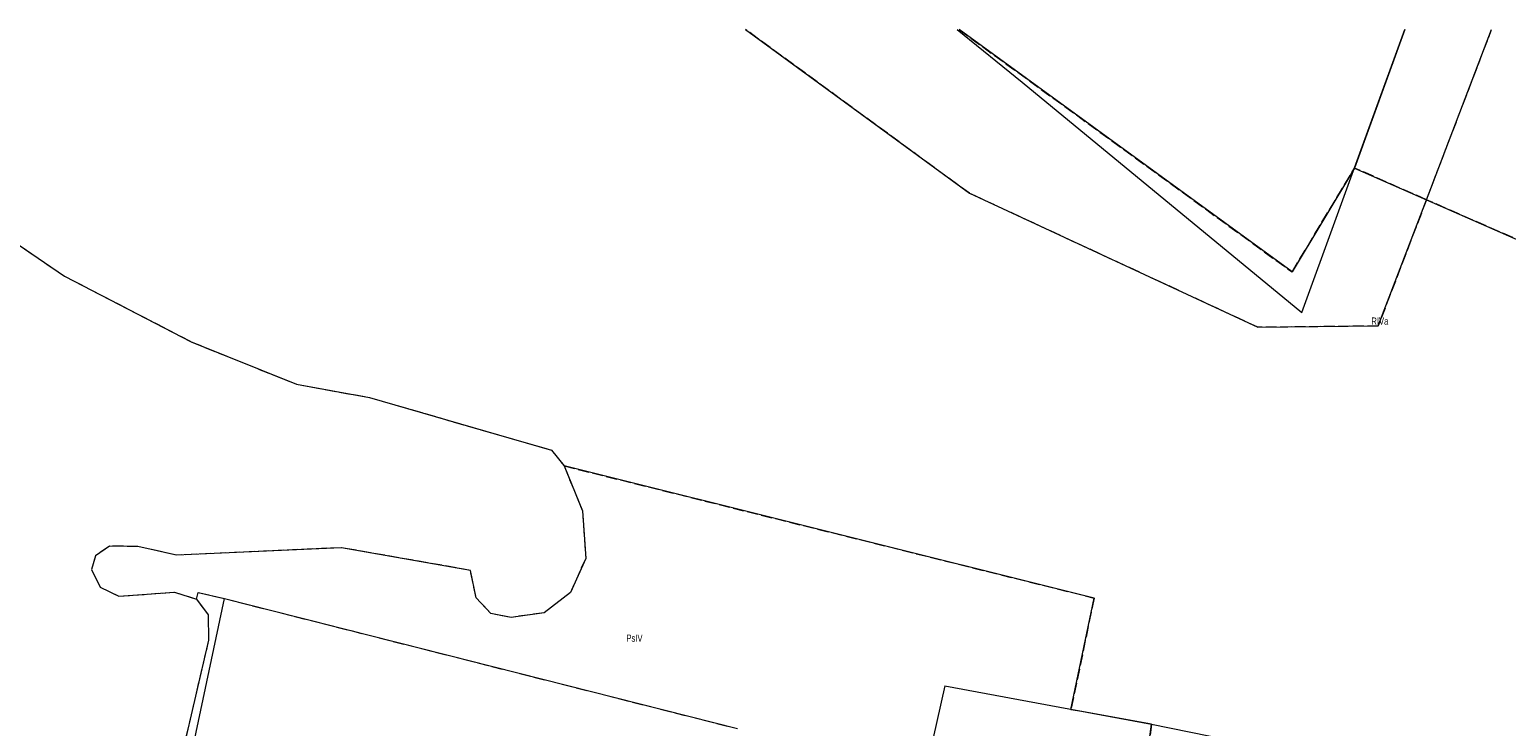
# Model space of a CAD drawing. Header units: metres. Extents: x 7498273 to 7499989, y 5499795 to 5500810.
# Tile 15 of 40: x 7498589 to 7498894, y 5500665 to 5500810. Entities that reach past the tile are written whole.
import ezdxf

# ---------------------------------------------------------------- set-up
doc = ezdxf.new("R2010")
doc.units = ezdxf.units.M
doc.header["$MEASUREMENT"] = 0
doc.linetypes.add('2.25_0.75', pattern=[3, 2.25, -0.75])
for name, color, linetype, lineweight in [('209-oznaczenie konturu klasyfikacyjnego', 7, 'Continuous', 0), ('217-kontur klasyfikacyjny', 7, 'Continuous', 0), ('218-kontur użytku gruntowego', 7, 'Continuous', 0), ('219-działka ewidencyjna', 7, 'Continuous', 0)]:
    doc.layers.add(name, color=color, linetype=linetype, lineweight=lineweight)
doc.styles.get("Standard").update_dxf_attribs({"font": 'Working1250.shx', "width": 0.75})

msp = doc.modelspace()

# ---------------------------------------------------------------- linework, layer by layer
at = {"layer": '217-kontur klasyfikacyjny', "color": 3, "linetype": '2.25_0.75', "lineweight": 13, "flags": 128}
for points in [[(7498782.91, 5500775.7), (7498736.648, 5500809.555)], [(7498780.767, 5500809.555), (7498849.58, 5500759.44)], [(7498862.5, 5500780.92), (7498872.913, 5500809.555)], [(7498877.37, 5500774.38), (7498890.827, 5500809.555)], [(7498558.87, 5500783.88), (7498595.9, 5500758.56)], [(7498849.58, 5500759.44), (7498862.5, 5500780.92)], [(7498877.37, 5500774.38), (7498862.5, 5500780.92)], [(7498842.52, 5500748.01), (7498782.91, 5500775.7)], [(7498877.37, 5500774.38), (7498867.39, 5500748.29)], [(7498947.36, 5500743.6), (7498877.37, 5500774.38)], [(7498595.9, 5500758.56), (7498622.11, 5500744.98)], [(7498867.39, 5500748.29), (7498842.52, 5500748.01)], [(7498622.11, 5500744.98), (7498643.86, 5500736.23)], [(7498643.86, 5500736.23), (7498658.91, 5500733.49)], [(7498658.91, 5500733.49), (7498696.57, 5500722.61)], [(7498696.57, 5500722.61), (7498699.14, 5500719.35)], [(7498699.14, 5500719.35), (7498808.69, 5500692.04)], [(7498699.14, 5500719.35), (7498702.94, 5500710.07)], [(7498702.94, 5500710.07), (7498703.62, 5500700.24)], [(7498605.23, 5500702.75), (7498602.33, 5500700.79)], [(7498611.08, 5500702.71), (7498605.23, 5500702.75)], [(7498619.03, 5500700.91), (7498611.08, 5500702.71)], [(7498653.14, 5500702.45), (7498619.03, 5500700.91)], [(7498679.8, 5500697.76), (7498653.14, 5500702.45)], [(7498602.33, 5500700.79), (7498601.47, 5500697.97)], [(7498703.62, 5500700.24), (7498700.46, 5500693.15)], [(7498601.47, 5500697.97), (7498603.27, 5500694.29)], [(7498680.97, 5500692.09), (7498679.8, 5500697.76)], [(7498603.27, 5500694.29), (7498607.11, 5500692.41)], [(7498607.11, 5500692.41), (7498618.66, 5500693.26)], [(7498618.66, 5500693.26), (7498623.19, 5500691.81)], [(7498623.19, 5500691.81), (7498623.54, 5500693.19)], [(7498623.54, 5500693.19), (7498628.95, 5500691.93)], [(7498700.46, 5500693.15), (7498695.02, 5500689)], [(7498623.19, 5500691.81), (7498625.58, 5500688.56)], [(7498628.95, 5500691.93), (7498735, 5500665.04)], [(7498684.02, 5500688.84), (7498680.97, 5500692.09)], [(7498808.69, 5500692.04), (7498803.9, 5500669.03)], [(7498625.58, 5500688.56), (7498625.67, 5500683.35)], [(7498688.24, 5500688.03), (7498684.02, 5500688.84)], [(7498695.02, 5500689), (7498688.24, 5500688.03)], [(7498625.67, 5500683.35), (7498618.49, 5500652.49)], [(7498803.9, 5500669.03), (7498820.57, 5500665.94)], [(7498820.57, 5500665.94), (7498819.02, 5500654.66)]]:
    msp.add_lwpolyline(points, dxfattribs=at)
at = {"layer": '218-kontur użytku gruntowego', "color": 3, "linetype": 'Continuous', "lineweight": 13, "flags": 128}
for points in [[(7498736.648, 5500809.555), (7498782.91, 5500775.7)], [(7498849.58, 5500759.44), (7498780.767, 5500809.555)], [(7498872.913, 5500809.555), (7498862.5, 5500780.92)], [(7498877.37, 5500774.38), (7498890.827, 5500809.555)], [(7498558.87, 5500783.88), (7498595.9, 5500758.56)], [(7498862.5, 5500780.92), (7498849.58, 5500759.44)], [(7498862.5, 5500780.92), (7498877.37, 5500774.38)], [(7498782.91, 5500775.7), (7498842.52, 5500748.01)], [(7498867.39, 5500748.29), (7498877.37, 5500774.38)], [(7498877.37, 5500774.38), (7498947.36, 5500743.6)], [(7498595.9, 5500758.56), (7498622.11, 5500744.98)], [(7498842.52, 5500748.01), (7498867.39, 5500748.29)], [(7498622.11, 5500744.98), (7498643.86, 5500736.23)], [(7498643.86, 5500736.23), (7498658.91, 5500733.49)], [(7498658.91, 5500733.49), (7498696.57, 5500722.61)], [(7498696.57, 5500722.61), (7498699.14, 5500719.35)], [(7498808.69, 5500692.04), (7498699.14, 5500719.35)], [(7498699.14, 5500719.35), (7498702.94, 5500710.07)], [(7498702.94, 5500710.07), (7498703.62, 5500700.24)], [(7498605.23, 5500702.75), (7498602.33, 5500700.79)], [(7498611.08, 5500702.71), (7498605.23, 5500702.75)], [(7498619.03, 5500700.91), (7498611.08, 5500702.71)], [(7498653.14, 5500702.45), (7498619.03, 5500700.91)], [(7498679.8, 5500697.76), (7498653.14, 5500702.45)], [(7498602.33, 5500700.79), (7498601.47, 5500697.97)], [(7498703.62, 5500700.24), (7498700.46, 5500693.15)], [(7498601.47, 5500697.97), (7498603.27, 5500694.29)], [(7498680.97, 5500692.09), (7498679.8, 5500697.76)], [(7498603.27, 5500694.29), (7498607.11, 5500692.41)], [(7498607.11, 5500692.41), (7498618.66, 5500693.26)], [(7498618.66, 5500693.26), (7498623.19, 5500691.81)], [(7498623.19, 5500691.81), (7498623.54, 5500693.19)], [(7498623.54, 5500693.19), (7498628.95, 5500691.93)], [(7498700.46, 5500693.15), (7498695.02, 5500689)], [(7498623.19, 5500691.81), (7498625.58, 5500688.56)], [(7498628.95, 5500691.93), (7498735, 5500665.04)], [(7498684.02, 5500688.84), (7498680.97, 5500692.09)], [(7498803.9, 5500669.03), (7498808.69, 5500692.04)], [(7498625.58, 5500688.56), (7498625.67, 5500683.35)], [(7498688.24, 5500688.03), (7498684.02, 5500688.84)], [(7498695.02, 5500689), (7498688.24, 5500688.03)], [(7498625.67, 5500683.35), (7498618.49, 5500652.49)], [(7498820.57, 5500665.94), (7498803.9, 5500669.03)], [(7498819.02, 5500654.66), (7498820.57, 5500665.94)]]:
    msp.add_lwpolyline(points, dxfattribs=at)
at = {"layer": '219-działka ewidencyjna', "color": 3, "linetype": 'Continuous', "lineweight": 13, "flags": 128}
for points in [[(7498780.386, 5500809.555), (7498793.82, 5500798.68)], [(7498851.63, 5500751.04), (7498872.91, 5500809.555)], [(7498793.82, 5500798.68), (7498851.63, 5500751.04)], [(7498618.68, 5500643.51), (7498628.95, 5500691.93)], [(7498628.95, 5500691.93), (7498735, 5500665.04)], [(7498777.8, 5500673.87), (7498773.75, 5500655.79)], [(7498777.8, 5500673.87), (7498820.57, 5500665.94)], [(7498820.57, 5500665.94), (7498919.07, 5500645.93)]]:
    msp.add_lwpolyline(points, dxfattribs=at)

# ---------------------------------------------------------------- texts
at = {"layer": '209-oznaczenie konturu klasyfikacyjnego', "color": 3, "linetype": 'Continuous', "lineweight": 13, "char_height": 1.5, "attachment_point": 7, "line_spacing_factor": 0.6}
for s, insert in [('\\H1x;\\W0.79;RIVa', (7498865.96, 5500748.51)), ('\\H1x;\\W0.79;PsIV', (7498712.02, 5500682.97))]:
    msp.add_mtext(s, dxfattribs=dict(at, insert=insert))

doc.saveas('drawing.dxf')
